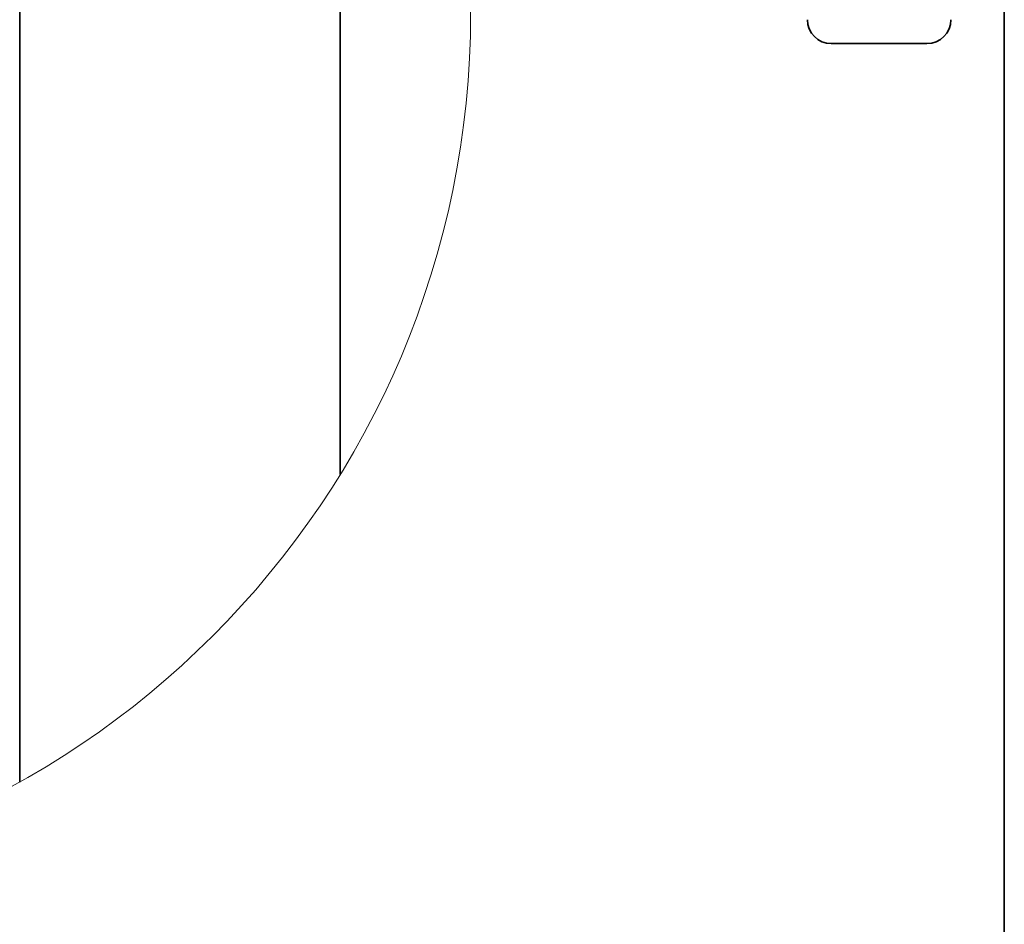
# Model space of a CAD drawing. Header units: millimetres. Extents: x 0 to 594, y 0 to 420.
# Tile 33 of 73: x 336 to 367, y 39 to 67. Entities that reach past the tile are written whole.
import ezdxf

# ---------------------------------------------------------------- set-up
doc = ezdxf.new("R2010")
doc.units = ezdxf.units.MM
doc.linetypes.add('SLD-Durchgehend', pattern=[0])

msp = doc.modelspace()

# ---------------------------------------------------------------- linework, layer by layer
at = {"color": 7, "linetype": 'SLD-Durchgehend', "lineweight": 35}
for p, q in [((366.62199, 14.41612), (366.62199, 100.666121)), ((335.750944, 43.245127), (335.750944, 87.312044)), ((345.800957, 52.895793), (345.800957, 81.82829)), ((361.196991, 66.40362), (364.196989, 66.40362))]:
    msp.add_line(p, q, dxfattribs=at)
at = {"color": 7, "linetype": 'SLD-Durchgehend', "lineweight": 18}
msp.add_circle((322.250905, 67.364437), 27.638338, dxfattribs=at)
at = {"color": 7, "linetype": 'SLD-Durchgehend', "lineweight": 35}
for centre, start, end in [((361.196988, 67.153619), 180, 270), ((364.196988, 67.153619), 270, 360)]:
    msp.add_arc(centre, 0.75, start, end, dxfattribs=at)

doc.saveas('drawing.dxf')
